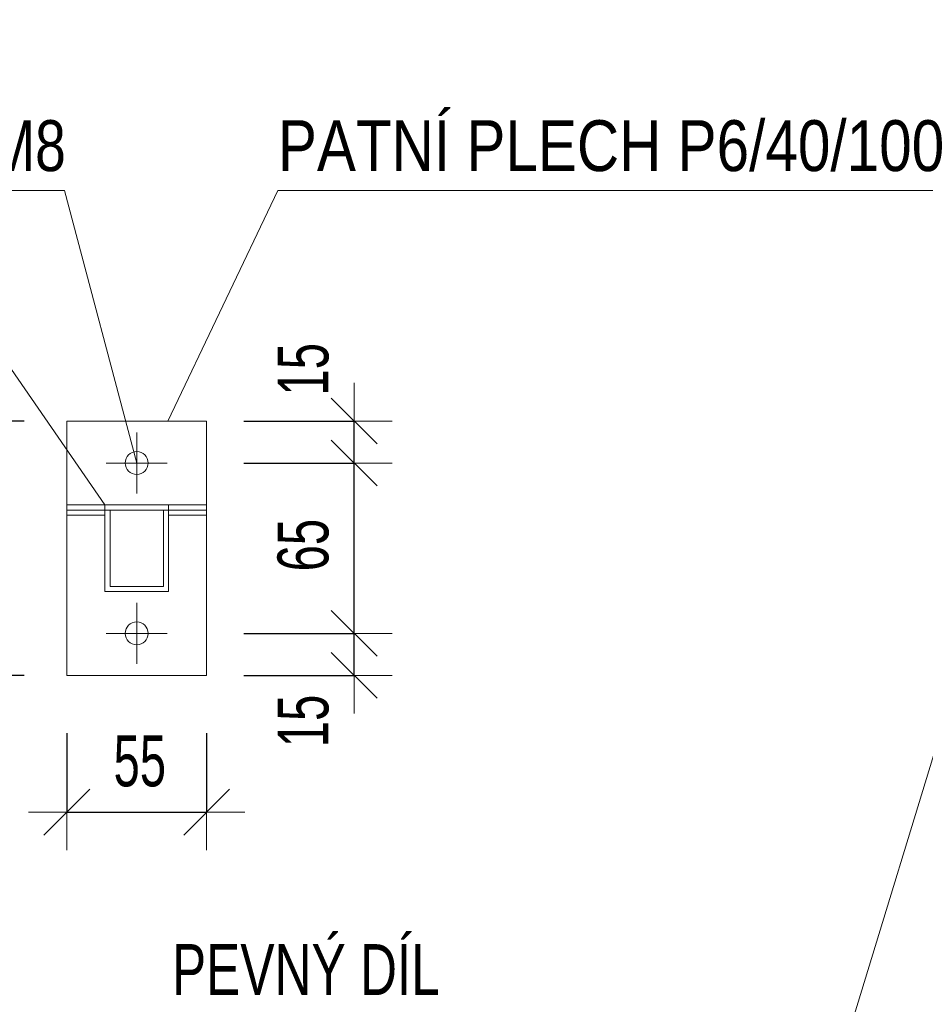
# Model space of a CAD drawing. Header units: millimetres. Extents: x -4951 to 2212, y -33301 to -28532.
# Tile 8 of 11: x -3524 to -3168, y -28919 to -28532. Entities that reach past the tile are written whole.
import ezdxf

# ---------------------------------------------------------------- set-up
doc = ezdxf.new("R2010")
doc.units = ezdxf.units.MM
doc.header["$PDMODE"] = 65
doc.layers.add('XR$2$(Z11) - OCELOVÁ KLEC - DET. PŮDORYS_1', color=7, linetype='Continuous', lineweight=25)
doc.styles.add('ARIALNARROW', font='ARIALN.TTF')
doc.dimstyles.new('DIMSTYLE_10', dxfattribs={"dimtxt": 20, "dimasz": 30, "dimexe": 0, "dimexo": 0, "dimgap": 10, "dimtad": 2, "dimdec": 0, "dimrnd": 5, "dimzin": 12, "dimdsep": 46, "dimtxsty": 'ARIALNARROW', "dimblk1": 'ALL_ML_STRICH', "dimblk2": 'ALL_ML_STRICH', "dimsah": 1, "dimcen": 0, "dimclrd": 6, "dimclre": 6, "dimclrt": 6, "dimadec": 0, "dimazin": 0, "dimtfac": 1, "dimtdec": 0, "dimtix": 1, "dimtmove": 2, "dimatfit": 3, "dimfxl": 0, "dimtvp": 1.2, "dimtzin": 0, "dimlwd": 0, "dimlwe": 13, "dimarcsym": 0})
doc.dimstyles.new('DIMSTYLE_12', dxfattribs={"dimtxt": 20, "dimasz": 30, "dimexe": 0, "dimexo": 0, "dimgap": 10, "dimtad": 2, "dimdec": 0, "dimrnd": 1, "dimzin": 12, "dimdsep": 46, "dimtxsty": 'ARIALNARROW', "dimblk1": 'ALL_ML_STRICH', "dimblk2": 'ALL_ML_STRICH', "dimsah": 1, "dimcen": 0, "dimclrd": 6, "dimclre": 6, "dimclrt": 6, "dimadec": 0, "dimazin": 0, "dimtfac": 1, "dimtdec": 0, "dimtix": 1, "dimtmove": 2, "dimatfit": 3, "dimfxl": 0, "dimtzin": 0, "dimlwd": 0, "dimlwe": 13, "dimarcsym": 0})
doc.dimstyles.new('DIMSTYLE_9', dxfattribs={"dimtxt": 20, "dimasz": 30, "dimexe": 0, "dimexo": 0, "dimgap": 10, "dimtad": 2, "dimdec": 0, "dimrnd": 5, "dimzin": 12, "dimdsep": 46, "dimtxsty": 'ARIALNARROW', "dimblk1": 'ALL_ML_STRICH', "dimblk2": 'ALL_ML_STRICH', "dimsah": 1, "dimcen": 0, "dimclrd": 6, "dimclre": 6, "dimclrt": 6, "dimadec": 0, "dimazin": 0, "dimtfac": 1, "dimtdec": 0, "dimtix": 1, "dimtmove": 2, "dimatfit": 3, "dimfxl": 0, "dimtzin": 0, "dimlwd": 0, "dimlwe": 13, "dimarcsym": 0})

# ---------------------------------------------------------------- blocks, each defined once
blk = doc.blocks.new('ALL_ML_STRICH')
at = {"color": 0, "linetype": 'ByBlock', "lineweight": -2}
for p, q in [((0, -0.5), (0, 0.5)), ((-0.3, -0.3), (0.3, 0.3)), ((-1, 0), (0.5, 0))]:
    blk.add_line(p, q, dxfattribs=at)
blk = doc.blocks.new('*D107')
at = {"layer": 'DEFPOINTS', "color": 6, "linetype": 'Continuous', "lineweight": 13}
for p in [(-3505.45, -28690.14), (-3560.28, -28790.14), (-3505.45, -28790.14)]:
    blk.add_point(p, dxfattribs=at)
at = {"layer": 'XR$2$(Z11) - OCELOVÁ KLEC - DET. PŮDORYS_1', "color": 6, "linetype": 'Continuous', "lineweight": -2}
for p, q in [((-3522.2, -28690.14), (-3560.28, -28690.14)), ((-3560.28, -28790.14), (-3560.28, -28690.14)), ((-3522.2, -28790.14), (-3560.28, -28790.14))]:
    blk.add_line(p, q, dxfattribs=at)
at = {"layer": 'XR$2$(Z11) - OCELOVÁ KLEC - DET. PŮDORYS_1', "color": 6, "linetype": 'Continuous', "lineweight": 13, "xscale": 30, "yscale": 30, "zscale": 30}
for p, rotation in [((-3560.28, -28690.14), 90), ((-3560.28, -28790.14), 270)]:
    blk.add_blockref('ALL_ML_STRICH', p, dxfattribs=dict(at, rotation=rotation))
at = {"layer": 'XR$2$(Z11) - OCELOVÁ KLEC - DET. PŮDORYS_1', "color": 6, "linetype": 'Continuous', "lineweight": 13, "insert": (-3580.28, -28739.64), "char_height": 20, "width": 48.6857, "attachment_point": 5, "rotation": 90, "style": 'ARIALNARROW'}
blk.add_mtext('\\W0.81;\\A1;{100}', dxfattribs=at)
blk = doc.blocks.new('*D108')
at = {"layer": 'DEFPOINTS', "color": 6, "linetype": 'Continuous', "lineweight": 13}
for p in [(-3505.45, -28790.14), (-3450.45, -28790.14), (-3505.45, -28843.9)]:
    blk.add_point(p, dxfattribs=at)
at = {"layer": 'XR$2$(Z11) - OCELOVÁ KLEC - DET. PŮDORYS_1', "color": 6, "linetype": 'Continuous', "lineweight": -2}
for p, q in [((-3505.45, -28812.84), (-3505.45, -28843.9)), ((-3450.45, -28812.84), (-3450.45, -28843.9)), ((-3505.45, -28843.9), (-3450.45, -28843.9))]:
    blk.add_line(p, q, dxfattribs=at)
at = {"layer": 'XR$2$(Z11) - OCELOVÁ KLEC - DET. PŮDORYS_1', "color": 6, "linetype": 'Continuous', "lineweight": 13, "xscale": 30, "yscale": 30, "zscale": 30, "rotation": 180}
blk.add_blockref('ALL_ML_STRICH', (-3505.45, -28843.9), dxfattribs=at)
at = {"layer": 'XR$2$(Z11) - OCELOVÁ KLEC - DET. PŮDORYS_1', "color": 6, "linetype": 'Continuous', "lineweight": 13, "xscale": 30, "yscale": 30, "zscale": 30}
blk.add_blockref('ALL_ML_STRICH', (-3450.45, -28843.9), dxfattribs=at)
at = {"layer": 'XR$2$(Z11) - OCELOVÁ KLEC - DET. PŮDORYS_1', "color": 6, "linetype": 'Continuous', "lineweight": 13, "insert": (-3476.73, -28823.9), "char_height": 20, "width": 32.4571, "attachment_point": 5, "style": 'ARIALNARROW'}
blk.add_mtext('\\W0.81;\\A1;{55}', dxfattribs=at)
blk = doc.blocks.new('*D109')
at = {"layer": 'DEFPOINTS', "color": 6, "linetype": 'Continuous', "lineweight": 13}
for p in [(-3477.95, -28773.64), (-3450.45, -28790.14), (-3392.44, -28790.14)]:
    blk.add_point(p, dxfattribs=at)
at = {"layer": 'XR$2$(Z11) - OCELOVÁ KLEC - DET. PŮDORYS_1', "color": 6, "linetype": 'Continuous', "lineweight": -2}
for p, q in [((-3435.77, -28773.64), (-3392.44, -28773.64)), ((-3392.44, -28790.14), (-3392.44, -28773.64)), ((-3435.77, -28790.14), (-3392.44, -28790.14))]:
    blk.add_line(p, q, dxfattribs=at)
at = {"layer": 'XR$2$(Z11) - OCELOVÁ KLEC - DET. PŮDORYS_1', "color": 6, "linetype": 'Continuous', "lineweight": 13, "xscale": 30, "yscale": 30, "zscale": 30}
for p, rotation in [((-3392.44, -28773.64), 90), ((-3392.44, -28790.14), 270)]:
    blk.add_blockref('ALL_ML_STRICH', p, dxfattribs=dict(at, rotation=rotation))
at = {"layer": 'XR$2$(Z11) - OCELOVÁ KLEC - DET. PŮDORYS_1', "color": 6, "linetype": 'Continuous', "lineweight": 13, "insert": (-3412.44, -28808.05), "char_height": 20, "width": 32.4571, "attachment_point": 5, "rotation": 90, "style": 'ARIALNARROW'}
blk.add_mtext('\\W0.81;\\A1;{15}', dxfattribs=at)
blk = doc.blocks.new('*D110')
at = {"layer": 'DEFPOINTS', "color": 6, "linetype": 'Continuous', "lineweight": 13}
for p in [(-3477.95, -28706.64), (-3477.95, -28773.64), (-3392.44, -28773.64)]:
    blk.add_point(p, dxfattribs=at)
at = {"layer": 'XR$2$(Z11) - OCELOVÁ KLEC - DET. PŮDORYS_1', "color": 6, "linetype": 'Continuous', "lineweight": -2}
for p, q in [((-3435.77, -28706.64), (-3392.44, -28706.64)), ((-3392.44, -28773.64), (-3392.44, -28706.64)), ((-3435.77, -28773.64), (-3392.44, -28773.64))]:
    blk.add_line(p, q, dxfattribs=at)
at = {"layer": 'XR$2$(Z11) - OCELOVÁ KLEC - DET. PŮDORYS_1', "color": 6, "linetype": 'Continuous', "lineweight": 13, "xscale": 30, "yscale": 30, "zscale": 30}
for p, rotation in [((-3392.44, -28706.64), 90), ((-3392.44, -28773.64), 270)]:
    blk.add_blockref('ALL_ML_STRICH', p, dxfattribs=dict(at, rotation=rotation))
at = {"layer": 'XR$2$(Z11) - OCELOVÁ KLEC - DET. PŮDORYS_1', "color": 6, "linetype": 'Continuous', "lineweight": 13, "insert": (-3412.44, -28738.92), "char_height": 20, "width": 32.4571, "attachment_point": 5, "rotation": 90, "style": 'ARIALNARROW'}
blk.add_mtext('\\W0.81;\\A1;{65}', dxfattribs=at)
blk = doc.blocks.new('*D111')
at = {"layer": 'DEFPOINTS', "color": 6, "linetype": 'Continuous', "lineweight": 13}
for p in [(-3450.45, -28690.14), (-3477.95, -28706.64), (-3392.44, -28706.64)]:
    blk.add_point(p, dxfattribs=at)
at = {"layer": 'XR$2$(Z11) - OCELOVÁ KLEC - DET. PŮDORYS_1', "color": 6, "linetype": 'Continuous', "lineweight": -2}
for p, q in [((-3435.77, -28690.14), (-3392.44, -28690.14)), ((-3392.44, -28706.64), (-3392.44, -28690.14)), ((-3435.77, -28706.64), (-3392.44, -28706.64))]:
    blk.add_line(p, q, dxfattribs=at)
at = {"layer": 'XR$2$(Z11) - OCELOVÁ KLEC - DET. PŮDORYS_1', "color": 6, "linetype": 'Continuous', "lineweight": 13, "xscale": 30, "yscale": 30, "zscale": 30}
for p, rotation in [((-3392.44, -28690.14), 90), ((-3392.44, -28706.64), 270)]:
    blk.add_blockref('ALL_ML_STRICH', p, dxfattribs=dict(at, rotation=rotation))
at = {"layer": 'XR$2$(Z11) - OCELOVÁ KLEC - DET. PŮDORYS_1', "color": 6, "linetype": 'Continuous', "lineweight": 13, "insert": (-3412.44, -28669.78), "char_height": 20, "width": 32.4571, "attachment_point": 5, "rotation": 90, "style": 'ARIALNARROW'}
blk.add_mtext('\\W0.81;\\A1;{15}', dxfattribs=at)
blk = doc.blocks.new('KOMPLEXNÍ OBJEKT_67')
at = {"layer": 'XR$2$(Z11) - OCELOVÁ KLEC - DET. PŮDORYS_1', "color": 5, "linetype": 'Continuous', "lineweight": 18}
for p, q in [((-3490.45, -28723.14), (-3490.45, -28757.14)), ((-3450.45, -28723.14), (-3490.45, -28723.14)), ((-3450.45, -28727.14), (-3450.45, -28723.14)), ((-3488.45, -28725.14), (-3488.45, -28755.14)), ((-3450.45, -28725.14), (-3488.45, -28725.14)), ((-3467.45, -28755.14), (-3467.45, -28725.14)), ((-3465.45, -28757.14), (-3465.45, -28727.14)), ((-3465.45, -28727.14), (-3450.45, -28727.14)), ((-3490.45, -28757.14), (-3465.45, -28757.14)), ((-3488.45, -28755.14), (-3467.45, -28755.14))]:
    blk.add_line(p, q, dxfattribs=at)
blk = doc.blocks.new('KOMPLEXNÍ OBJEKT_68')
at = {"layer": 'XR$2$(Z11) - OCELOVÁ KLEC - DET. PŮDORYS_1', "color": 5, "linetype": 'Continuous', "lineweight": 18}
for p, q in [((-3505.45, -28727.14), (-3505.45, -28723.14)), ((-3505.45, -28723.14), (-3465.45, -28723.14)), ((-3465.45, -28723.14), (-3465.45, -28757.14)), ((-3505.45, -28725.14), (-3467.45, -28725.14)), ((-3490.45, -28727.14), (-3505.45, -28727.14)), ((-3490.45, -28757.14), (-3490.45, -28727.14)), ((-3488.45, -28755.14), (-3488.45, -28725.14)), ((-3467.45, -28725.14), (-3467.45, -28755.14)), ((-3465.45, -28757.14), (-3490.45, -28757.14)), ((-3467.45, -28755.14), (-3488.45, -28755.14))]:
    blk.add_line(p, q, dxfattribs=at)

msp = doc.modelspace()

# ---------------------------------------------------------------- linework, layer by layer
at = {"layer": 'XR$2$(Z11) - OCELOVÁ KLEC - DET. PŮDORYS_1', "color": 6, "linetype": 'Continuous', "lineweight": 13}
for p, q in [((-3506.39, -28599.48), (-3822.66, -28599.48)), ((-3506.39, -28599.48), (-3477.95, -28706.64)), ((-3422.43, -28599.48), (-3465.68, -28690.14)), ((-3158.43, -28599.48), (-3422.43, -28599.48)), ((-3534.39, -28659.48), (-3490.45, -28723.14)), ((-3150.49, -28775.07), (-3201.01, -28940.73))]:
    msp.add_line(p, q, dxfattribs=at)
at = {"layer": 'XR$2$(Z11) - OCELOVÁ KLEC - DET. PŮDORYS_1', "color": 7, "linetype": 'Continuous', "lineweight": 13}
for p, q in [((-3505.45, -28790.14), (-3505.45, -28690.14)), ((-3505.45, -28690.14), (-3450.45, -28690.14)), ((-3450.45, -28790.14), (-3450.45, -28690.14)), ((-3477.95, -28718.64), (-3477.95, -28694.64)), ((-3489.95, -28706.64), (-3465.95, -28706.64)), ((-3477.95, -28761.64), (-3477.95, -28785.64)), ((-3489.95, -28773.64), (-3465.95, -28773.64)), ((-3450.45, -28790.14), (-3505.45, -28790.14))]:
    msp.add_line(p, q, dxfattribs=at)
for centre in [(-3477.95, -28706.64), (-3477.95, -28773.64)]:
    msp.add_circle(centre, 4.5, dxfattribs=at)

# ---------------------------------------------------------------- block references
at = {"layer": 'XR$2$(Z11) - OCELOVÁ KLEC - DET. PŮDORYS_1', "color": 5, "linetype": 'Continuous', "lineweight": 18}
for name in ['KOMPLEXNÍ OBJEKT_68', 'KOMPLEXNÍ OBJEKT_67']:
    msp.add_blockref(name, (0, 0), dxfattribs=at)

# ---------------------------------------------------------------- texts
at = {"layer": 'XR$2$(Z11) - OCELOVÁ KLEC - DET. PŮDORYS_1', "color": 6, "linetype": 'Continuous', "lineweight": 18, "char_height": 20, "attachment_point": 7, "style": 'ARIALNARROW'}
for s, insert, width in [('\\W0.95;KOTVENÍ 2x CHEM. KOTVA M8', (-3822.66, -28592.15), 325.741), ('\\W1.01;PATNÍ PLECH P6/40/100', (-3422.43, -28592.15), 274.0548), ('\\W0.88;PEVNÝ DÍL', (-3464.09, -28915.79), 113.8295)]:
    msp.add_mtext(s, dxfattribs=dict(at, insert=insert, width=width))

# ---------------------------------------------------------------- dimensions: what is measured, and where the dimension line sits
at = {"layer": 'XR$2$(Z11) - OCELOVÁ KLEC - DET. PŮDORYS_1', "color": 6, "linetype": 'Continuous', "lineweight": 13}
for base, p1, p2, dimstyle, picture, middle in [((-3392.43759696, -28690.1427885), (-3435.77258205, -28706.6427885), (-3435.77258205, -28690.1427885), 'DIMSTYLE_10', '*D111', (-3412.43759696, -28669.7827885)), ((-3560.28, -28690.14), (-3522.2, -28790.14), (-3522.2, -28690.14), 'DIMSTYLE_12', '*D107', (-3580.28, -28739.64)), ((-3392.44, -28706.64), (-3435.77, -28773.64), (-3435.77, -28706.64), 'DIMSTYLE_9', '*D110', (-3412.44, -28738.92)), ((-3392.43759696, -28773.6427885), (-3435.77258205, -28790.1427885), (-3435.77258205, -28773.6427885), 'DIMSTYLE_10', '*D109', (-3412.43759696, -28808.04945517))]:
    dim = msp.add_linear_dim(base=base, p1=p1, p2=p2, angle=90, dimstyle=dimstyle, override={"dimpost": '<>', "dimclrd": 6, "dimclre": 6, "dimclrt": 6, "dimlwd": 0, "dimlwe": 13}, dxfattribs=at)
    dim.commit()
    dim.dimension.update_dxf_attribs({"geometry": picture, "text_midpoint": middle, "dimtype": 160})
dim = msp.add_linear_dim(base=(-3450.45, -28843.9), p1=(-3505.45, -28812.84), p2=(-3450.45, -28812.84), dimstyle='DIMSTYLE_9', override={"dimpost": '<>', "dimclrd": 6, "dimclre": 6, "dimclrt": 6, "dimlwd": 0, "dimlwe": 13}, dxfattribs=at)
dim.commit()
dim.dimension.update_dxf_attribs({"geometry": '*D108', "text_midpoint": (-3476.73, -28823.9), "dimtype": 160})

doc.saveas('drawing.dxf')
